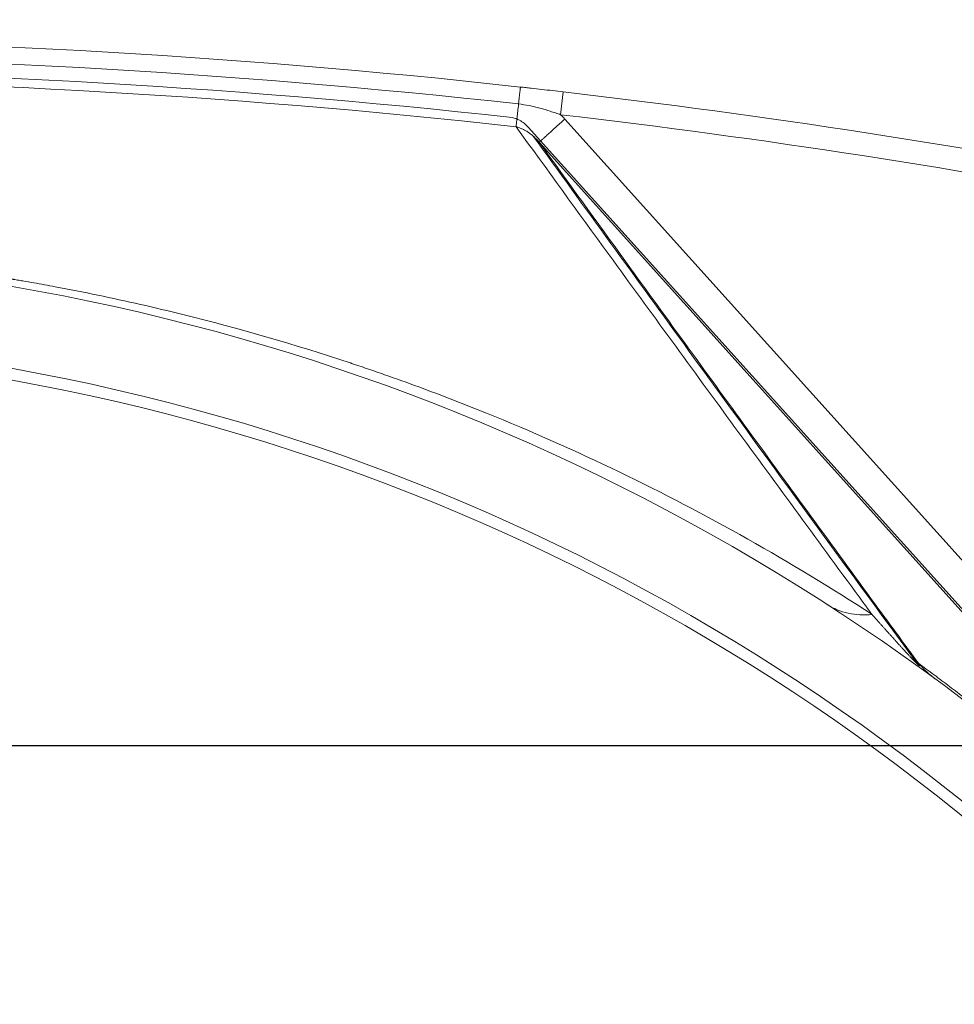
# Model space of a CAD drawing. Header units: millimetres. Extents: x 51337 to 61814, y -21781 to -12277.
# Tile 155 of 256: x 58669 to 58750, y -20756 to -20670. Entities that reach past the tile are written whole.
import ezdxf

# ---------------------------------------------------------------- set-up
doc = ezdxf.new("R2010")
doc.units = ezdxf.units.MM
doc.header["$LTSCALE"] = 0.3175
doc.layers.add('1轮廓实线层', color=7, linetype='Continuous', lineweight=18)
doc.layers.add('7标注层', color=4, linetype='Continuous', lineweight=13)
doc.styles.add('PC_TEXTSTYLE', font='ISOCP.SHX', dxfattribs={"width": 0.707, "bigfont": 'GBCBIG.SHX'})
doc.dimstyles.new('GB_LINEAR', dxfattribs={"dimtxt": 3.5, "dimasz": 3.5, "dimexe": 1, "dimexo": 0, "dimgap": 1.5, "dimtad": 1, "dimdsep": 46, "dimtxsty": 'PC_TEXTSTYLE', "dimcen": 0, "dimclrd": 256, "dimclrt": 3, "dimadec": 0, "dimazin": 2, "dimtp": 0.1, "dimtm": 0.1, "dimtfac": 0.71, "dimtdec": 3, "dimtmove": 0, "dimatfit": 3, "dimfxl": 1, "dimtfill": 1, "dimarcsym": 0})

# ---------------------------------------------------------------- blocks, each defined once
blk = doc.blocks.new('*D67')
at = {"layer": '7标注层', "color": 0, "lineweight": -2, "transparency": 16777216}
for p, q in [((58495.882, -20695.214), (58495.882, -20629.306)), ((58775.882, -20695.214), (58775.882, -20629.306))]:
    blk.add_line(p, q, dxfattribs=at)
at = {"layer": '7标注层', "lineweight": -2, "transparency": 16777216}
blk.add_line((58520.382, -20636.306), (58751.382, -20636.306), dxfattribs=at)
at = {"layer": '7标注层', "lineweight": 18, "transparency": 16777216}
for points in [[(58520.382, -20632.223), (58520.382, -20640.39), (58495.882, -20636.306)], [(58751.382, -20640.39), (58751.382, -20632.223), (58775.882, -20636.306)]]:
    blk.add_solid(points, dxfattribs=at)
at = {"layer": 'Defpoints', "color": 0, "lineweight": 18, "transparency": 16777216}
for p in [(58775.882, -20636.306), (58495.882, -20695.214), (58775.882, -20695.214)]:
    blk.add_point(p, dxfattribs=at)
at = {"layer": '7标注层', "color": 3, "transparency": 16777216, "insert": (58635.882, -20613.556), "char_height": 24.5, "attachment_point": 5, "style": 'PC_TEXTSTYLE', "bg_fill": 3, "box_fill_scale": 1.1, "bg_fill_color": 257, "bg_fill_transparency": 0}
blk.add_mtext('280', dxfattribs=at)
blk = doc.blocks.new('*D68')
at = {"layer": '7标注层', "color": 0, "lineweight": -2, "transparency": 16777216}
for p, q in [((58455.882, -20715.214), (58455.882, -20583.914)), ((58815.882, -20715.214), (58815.882, -20583.914))]:
    blk.add_line(p, q, dxfattribs=at)
at = {"layer": '7标注层', "lineweight": -2, "transparency": 16777216}
blk.add_line((58791.382, -20590.914), (58480.382, -20590.914), dxfattribs=at)
at = {"layer": '7标注层', "lineweight": 18, "transparency": 16777216}
for points in [[(58480.382, -20586.83), (58480.382, -20594.997), (58455.882, -20590.914)], [(58791.382, -20594.997), (58791.382, -20586.83), (58815.882, -20590.914)]]:
    blk.add_solid(points, dxfattribs=at)
at = {"layer": 'Defpoints', "color": 0, "lineweight": 18, "transparency": 16777216}
for p in [(58455.882, -20590.914), (58455.882, -20715.214), (58815.882, -20715.214)]:
    blk.add_point(p, dxfattribs=at)
at = {"layer": '7标注层', "color": 3, "transparency": 16777216, "insert": (58635.882, -20568.164), "char_height": 24.5, "attachment_point": 5, "style": 'PC_TEXTSTYLE', "bg_fill": 3, "box_fill_scale": 1.1, "bg_fill_color": 257, "bg_fill_transparency": 0}
blk.add_mtext('360', dxfattribs=at)
blk = doc.blocks.new('*D71')
at = {"layer": '7标注层', "color": 0, "lineweight": -2, "transparency": 16777216}
for p, q in [((58493.882, -20733.214), (59029.69, -20733.214)), ((58987.263, -20880.714), (59029.69, -20880.714))]:
    blk.add_line(p, q, dxfattribs=at)
at = {"layer": '7标注层', "lineweight": -2, "transparency": 16777216}
blk.add_line((59022.69, -20856.214), (59022.69, -20757.714), dxfattribs=at)
at = {"layer": '7标注层', "lineweight": 18, "transparency": 16777216}
for points in [[(59026.773, -20757.714), (59018.606, -20757.714), (59022.69, -20733.214)], [(59018.606, -20856.214), (59026.773, -20856.214), (59022.69, -20880.714)]]:
    blk.add_solid(points, dxfattribs=at)
at = {"layer": 'Defpoints', "color": 0, "lineweight": 18, "transparency": 16777216}
for p in [(58493.882, -20733.214), (59022.69, -20733.214), (58987.263, -20880.714)]:
    blk.add_point(p, dxfattribs=at)
at = {"layer": '7标注层', "color": 3, "transparency": 16777216, "insert": (58999.94, -20806.964), "char_height": 24.5, "attachment_point": 5, "rotation": 90, "style": 'PC_TEXTSTYLE', "bg_fill": 3, "box_fill_scale": 1.1, "bg_fill_color": 257, "bg_fill_transparency": 0}
blk.add_mtext('147.5', dxfattribs=at)

msp = doc.modelspace()

# ---------------------------------------------------------------- linework, layer by layer
at = {"layer": '1轮廓实线层'}
for p, q in [((58715.66832, -20678.53262), (58715.89868, -20676.54593)), ((58716.03109, -20678.90579), (58762.12866, -20730.10234)), ((58712.85606, -20679.59809), (58760.03095, -20731.99112)), ((58759.90336, -20732.10601), (58713.80578, -20680.90947))]:
    msp.add_line(p, q, dxfattribs=at)
for radius in [183, 182]:
    msp.add_circle((58635.88175, -20880.71372), radius, dxfattribs=at)
for centre, radius, start, end in [((58635.73332, -21367.91379), 696, 83.69406594, 96.30593455), ((58635.73332, -21367.91379), 694.51932, 83.69406594, 96.30593545), ((58635.73332, -21367.91379), 693.29249, 83.72791326, 96.27201972), ((58635.73332, -21367.91379), 692.53554, 83.69406408, 96.30593596), ((58635.73332, -21367.91379), 696, 74.66025907, 83.38598632), ((58635.73332, -21367.91379), 696, 74.66025907, 83.38598632), ((58635.73332, -21367.91379), 694, 74.66025907, 83.38598632), ((58635.88175, -20880.71372), 190, 6.8906438, 353.1093562)]:
    msp.add_arc(centre, radius, start, end, dxfattribs=at)
for points, knots in [([(58712.01742, -20677.5966), (58712.02898, -20677.49197), (58712.04029, -20677.38964), (58712.06209, -20677.19232), (58712.07259, -20677.09733), (58712.09249, -20676.91723), (58712.1019, -20676.83212), (58712.11936, -20676.67404), (58712.12743, -20676.60107), (58712.142, -20676.46922), (58712.1485, -20676.41035), (58712.15978, -20676.30826), (58712.16456, -20676.26504), (58712.17225, -20676.19543), (58712.17517, -20676.16903), (58712.17905, -20676.13388), (58712.18004, -20676.12498), (58712.18005, -20676.12489)], [0, 0, 0, 0, 0.12511165, 0.12511165, 0.2502233, 0.2502233, 0.37533495, 0.37533495, 0.5004466, 0.5004466, 0.62555825, 0.62555825, 0.7506699, 0.7506699, 0.87578155, 0.87578155, 1, 1, 1, 1]), ([(58712.18005, -20676.12488), (58712.33536, -20676.14204), (58712.49057, -20676.15925), (58712.80078, -20676.19374), (58712.95578, -20676.21102), (58713.42058, -20676.26302), (58713.73015, -20676.29786), (58714.34924, -20676.36796), (58714.65875, -20676.40322), (58715.27825, -20676.4742), (58715.58824, -20676.50993), (58715.89868, -20676.54593)], [0, 0, 0, 0, 0.125, 0.125, 0.25, 0.25, 0.5, 0.5, 0.75, 0.75, 1, 1, 1, 1]), ([(58711.79954, -20679.56838), (58711.80926, -20679.48047), (58711.82159, -20679.36888), (58711.85084, -20679.10408), (58711.86777, -20678.95088), (58711.90536, -20678.61069), (58711.92602, -20678.42372), (58711.97001, -20678.02558), (58711.99335, -20677.81443), (58712.01742, -20677.5966)], [0, 0, 0, 0, 0.25, 0.25, 0.5, 0.5, 0.75, 0.75, 1, 1, 1, 1]), ([(58715.66832, -20678.53262), (58715.51943, -20678.48053), (58715.22148, -20678.3775), (58714.9227, -20678.27832), (58714.47355, -20678.13363), (58714.1728, -20678.0426), (58713.56677, -20677.87797), (58713.26149, -20677.80439), (58712.64459, -20677.68112), (58712.33297, -20677.63147), (58712.01743, -20677.5966)], [0, 0, 0, 0, 0.125, 0.25, 0.25, 0.5, 0.5, 0.75, 0.75, 1, 1, 1, 1]), ([(58712.85604, -20679.5981), (58712.64009, -20679.35987), (58712.39091, -20679.16302), (58711.90762, -20678.90401), (58711.69536, -20678.82263), (58711.47557, -20678.77115)], [0, 0, 0, 0, 0.58683108, 0.58683108, 1, 1, 1, 1]), ([(58713.80577, -20680.90946), (58713.8143, -20680.90178), (58713.83609, -20680.88216), (58713.90538, -20680.81977), (58713.95289, -20680.77699), (58714.07196, -20680.66978), (58714.14351, -20680.60535), (58714.30812, -20680.45714), (58714.40118, -20680.37335), (58714.60548, -20680.1894), (58714.71673, -20680.08923), (58714.95347, -20679.87606), (58715.07896, -20679.76307), (58715.33974, -20679.52827), (58715.47501, -20679.40646), (58715.75056, -20679.15836), (58715.89082, -20679.03207), (58716.03108, -20678.90578)], [0, 0, 0, 0, 0.125, 0.125, 0.25, 0.25, 0.375, 0.375, 0.5, 0.5, 0.625, 0.625, 0.75, 0.75, 0.875, 0.875, 1, 1, 1, 1]), ([(58713.80577, -20680.90945), (58713.8017, -20680.90468), (58713.79757, -20680.89985), (58713.78934, -20680.89028), (58713.77699, -20680.87595), (58713.74798, -20680.84269), (58713.68927, -20680.77688), (58713.63776, -20680.72168), (58713.53313, -20680.61291), (58713.46125, -20680.54258), (58713.31303, -20680.40644), (58713.23669, -20680.34063), (58713.07923, -20680.21385), (58712.99811, -20680.15288), (58712.87247, -20680.06542), (58712.82993, -20680.03693), (58712.74385, -20679.98164), (58712.70027, -20679.95479), (58712.56782, -20679.87679), (58712.47726, -20679.82816), (58712.33757, -20679.76094), (58712.29041, -20679.73951), (58712.19517, -20679.69891), (58712.09892, -20679.6605), (58712.0005, -20679.62679), (58711.92581, -20679.60341), (58711.88824, -20679.5922), (58711.84402, -20679.57999), (58711.8218, -20679.57411), (58711.81226, -20679.57163), (58711.80589, -20679.57), (58711.80268, -20679.56918), (58711.79952, -20679.56838)], [0, 0, 0, 0, 0.0078125, 0.0078125, 0.015625, 0.03125, 0.0625, 0.125, 0.125, 0.25, 0.25, 0.375, 0.375, 0.5, 0.5, 0.5625, 0.5625, 0.625, 0.625, 0.75, 0.75, 0.8125, 0.8125, 0.875, 0.9375, 0.9375, 0.96875, 0.984375, 0.9921875, 0.99609375, 0.99609375, 1, 1, 1, 1]), ([(58711.79952, -20679.56838), (58714.475, -20683.25563), (58717.16762, -20686.96085), (58723.48089, -20695.63415), (58727.11574, -20700.61713), (58734.45894, -20710.66019), (58738.16727, -20715.72025), (58742.17283, -20721.17194), (58742.4288, -20721.52026), (58742.68496, -20721.86879)], [0, 0, 0, 0, 0.26682231, 0.26682231, 0.62132074, 0.62132074, 0.97581918, 0.97581918, 1, 1, 1, 1]), ([(58713.29303, -20680.39031), (58717.7578, -20686.56066), (58722.26757, -20692.77754), (58733.33742, -20707.99508), (58739.94995, -20717.04997), (58746.69149, -20726.23824)], [0, 0, 0, 0, 0.41199508, 0.41199508, 1, 1, 1, 1]), ([(58746.70961, -20726.09753), (58745.56442, -20724.53586), (58744.42319, -20722.97836), (58739.55084, -20716.32375), (58735.85693, -20711.26589), (58728.54177, -20701.22686), (58724.92055, -20696.2457), (58718.80743, -20687.81913), (58716.29916, -20684.35644), (58713.80577, -20680.90945)], [0, 0, 0, 0, 0.10124511, 0.10124511, 0.43370053, 0.43370053, 0.76615596, 0.76615596, 1, 1, 1, 1]), ([(58528.50942, -20722.23915), (58532.01771, -20719.93506), (58539.16871, -20715.55963), (58550.26983, -20709.70947), (58557.90058, -20706.29396), (58563.70225, -20703.91731), (58566.62273, -20702.77524), (58570.06264, -20701.52442), (58571.79054, -20700.9195), (58572.65646, -20700.62216), (58573.0899, -20700.47478), (58573.30674, -20700.40141), (58573.4152, -20700.36481), (58573.46943, -20700.34653), (58573.49655, -20700.33739), (58573.51011, -20700.33282), (58573.51689, -20700.33054), (58573.52028, -20700.3294), (58573.52197, -20700.32883), (58573.52282, -20700.32854), (58573.52318, -20700.32842), (58573.52343, -20700.32834), (58573.52352, -20700.32831), (58578.51022, -20698.64937), (58583.5529, -20697.1745), (58593.7278, -20694.63764), (58598.86002, -20693.57564), (58609.19093, -20691.86836), (58614.38962, -20691.22309), (58622.22, -20690.56986), (58624.83551, -20690.40455), (58628.76466, -20690.23546), (58630.7307, -20690.17062), (58633.02651, -20690.12951), (58634.17487, -20690.1176), (58634.74916, -20690.1138), (58635.03633, -20690.11244), (58635.17992, -20690.11189), (58635.25172, -20690.11166), (58635.28762, -20690.11155), (58635.30557, -20690.11149), (58635.31454, -20690.11147), (58635.31903, -20690.11145), (58635.32095, -20690.11145), (58635.32223, -20690.11144), (58635.32285, -20690.11144), (58640.81235, -20690.09578), (58646.29674, -20690.31124), (58657.2295, -20691.20308), (58662.67787, -20691.87947), (58668.09539, -20692.78517), (58668.09595, -20692.78526), (58668.09716, -20692.78546), (58668.09898, -20692.78577), (58668.10323, -20692.78648), (58668.11172, -20692.7879), (58668.12872, -20692.79074), (58668.1627, -20692.79643), (58668.23065, -20692.80782), (58668.36656, -20692.83067), (58668.63832, -20692.87661), (58669.18167, -20692.96947), (58670.26763, -20693.15912), (58672.43657, -20693.55412), (58676.76207, -20694.40683), (58680.44702, -20695.24497), (58687.78296, -20697.06347), (58692.62829, -20698.46545), (58697.41867, -20700.05478), (58697.41887, -20700.05485), (58697.41936, -20700.05501), (58697.42009, -20700.05525), (58697.42179, -20700.05582), (58697.4252, -20700.05695), (58697.43202, -20700.05921), (58697.44565, -20700.06373), (58697.4729, -20700.07278), (58697.52742, -20700.09089), (58697.63643, -20700.12715), (58697.8544, -20700.19983), (58698.29009, -20700.34584), (58699.16051, -20700.64045), (58700.89744, -20701.24003), (58704.35546, -20702.48052), (58707.29157, -20703.6144), (58713.12461, -20705.97552), (58720.79749, -20709.37263), (58731.96222, -20715.20206), (58739.1556, -20719.56821), (58742.68499, -20721.86879)], [0, 0, 0, 0, 0.0625, 0.125, 0.1875, 0.1875, 0.21875, 0.234375, 0.2421875, 0.24609375, 0.24804687, 0.24902344, 0.24951172, 0.24975586, 0.24987793, 0.24993896, 0.24996948, 0.24998474, 0.24999237, 0.24999619, 0.24999809, 0.24999809, 0.25, 0.25, 0.3125, 0.3125, 0.375, 0.375, 0.4375, 0.4375, 0.46875, 0.46875, 0.484375, 0.4921875, 0.49609375, 0.49804687, 0.49902344, 0.49951172, 0.49975586, 0.49987793, 0.49993896, 0.49996948, 0.49998474, 0.49999237, 0.49999237, 0.5, 0.5, 0.5625, 0.5625, 0.625, 0.625, 0.62500763, 0.62500763, 0.62501526, 0.62503052, 0.62506104, 0.62512207, 0.62524414, 0.62548828, 0.62597656, 0.62695312, 0.62890625, 0.6328125, 0.640625, 0.65625, 0.6875, 0.6875, 0.75, 0.75, 0.75000381, 0.75000381, 0.75000763, 0.75001526, 0.75003052, 0.75006104, 0.75012207, 0.75024414, 0.75048828, 0.75097656, 0.75195312, 0.75390625, 0.7578125, 0.765625, 0.78125, 0.8125, 0.8125, 0.875, 0.9375, 1, 1, 1, 1]), ([(58738.80285, -20721.00382), (58739.07374, -20721.17839), (58739.36261, -20721.3303), (58739.97002, -20721.58291), (58740.28854, -20721.68358), (58740.94709, -20721.83031), (58741.2871, -20721.87636), (58741.97932, -20721.91332), (58742.3315, -20721.90424), (58742.68499, -20721.86879)], [0, 0, 0, 0, 0.25, 0.25, 0.5, 0.5, 0.75, 0.75, 1, 1, 1, 1]), ([(58742.68497, -20721.86879), (58742.71673, -20721.9044), (58742.77981, -20721.97512), (58742.87397, -20722.08064), (58742.96693, -20722.18479), (58743.05873, -20722.28759), (58743.14934, -20722.38903), (58743.23877, -20722.48912), (58743.32701, -20722.58784), (58743.41407, -20722.68521), (58743.49994, -20722.7812), (58743.58463, -20722.87584), (58743.66812, -20722.9691), (58743.75042, -20723.06099), (58743.83153, -20723.15151), (58743.91144, -20723.24065), (58743.99016, -20723.32841), (58744.06768, -20723.41479), (58744.14399, -20723.49979), (58744.21911, -20723.5834), (58744.29303, -20723.66563), (58744.36574, -20723.74647), (58744.43725, -20723.82591), (58744.50755, -20723.90396), (58744.57664, -20723.98061), (58744.64453, -20724.05587), (58744.71121, -20724.12972), (58744.82388, -20724.2544), (58744.97829, -20724.42503), (58745.17073, -20724.63715), (58745.34884, -20724.83277), (58745.51256, -20725.01176), (58745.64623, -20725.1569), (58745.75284, -20725.27202), (58745.83541, -20725.36098), (58745.91431, -20725.44572), (58745.98951, -20725.52621), (58746.06102, -20725.60243), (58746.12885, -20725.67439), (58746.19298, -20725.74206), (58746.25343, -20725.80543), (58746.31019, -20725.86448), (58746.36326, -20725.91921), (58746.41094, -20725.96786), (58746.45367, -20726.01097), (58746.49181, -20726.04908), (58746.52787, -20726.08469), (58746.56183, -20726.11781), (58746.59371, -20726.14844), (58746.62349, -20726.17657), (58746.6512, -20726.20222), (58746.67684, -20726.2254), (58746.70044, -20726.24613), (58746.72207, -20726.26446), (58746.74182, -20726.28046), (58746.75973, -20726.2941), (58746.77556, -20726.30516), (58746.78897, -20726.3134), (58746.79992, -20726.31885), (58746.80861, -20726.32169), (58746.81514, -20726.32199), (58746.81958, -20726.3198), (58746.82193, -20726.3151), (58746.82219, -20726.3079), (58746.82036, -20726.2982), (58746.81644, -20726.28597), (58746.81042, -20726.27122), (58746.8023, -20726.25395), (58746.79208, -20726.23414), (58746.77975, -20726.2118), (58746.76532, -20726.18692), (58746.74877, -20726.1595), (58746.73016, -20726.12957), (58746.7166, -20726.10843), (58746.70961, -20726.09755)], [0, 0, 0, 0, 0.02321123, 0.04609887, 0.0686629, 0.09090328, 0.11282, 0.13441302, 0.15568232, 0.17662788, 0.19724967, 0.21754767, 0.23752187, 0.25717223, 0.27649875, 0.29550141, 0.31418018, 0.33253506, 0.35056604, 0.36827309, 0.38565621, 0.40271539, 0.41945063, 0.43586193, 0.45194927, 0.46771266, 0.4831521, 0.49826759, 0.54574351, 0.5895007, 0.6295395, 0.66586084, 0.6984664, 0.71702409, 0.73462766, 0.75127765, 0.76697471, 0.78171965, 0.7955135, 0.80835751, 0.82025333, 0.831203, 0.84120925, 0.85027564, 0.85745802, 0.8640894, 0.87017393, 0.87571698, 0.88072571, 0.88520981, 0.88918286, 0.89266443, 0.89568366, 0.89828531, 0.90053918, 0.9025516, 0.90446952, 0.90646094, 0.90867724, 0.91123009, 0.9141934, 0.91761457, 0.9215244, 0.92594348, 0.93088606, 0.93636232, 0.94237971, 0.94894386, 0.9560591, 0.96372883, 0.97195577, 0.98074213, 0.9900897, 1, 1, 1, 1]), ([(58748.21843, -20727.48033), (58747.94332, -20727.27865), (58747.67853, -20727.06139), (58747.30028, -20726.71472), (58747.17734, -20726.5957), (58746.99804, -20726.41239), (58746.93912, -20726.35048), (58746.82304, -20726.22515), (58746.76591, -20726.16169), (58746.70962, -20726.09755)], [0, 0, 0, 0, 0.5, 0.5, 0.75, 0.75, 0.875, 0.875, 1, 1, 1, 1])]:
    msp.add_open_spline(points, degree=3, knots=knots, dxfattribs=at)
for points, degree in [([(58715.66832, -20678.53262), (58715.79338, -20678.65176), (58715.91433, -20678.77612), (58716.03109, -20678.90579)], 3), ([(58746.70963, -20726.09756), (58752.153, -20730.08814), (58757.31495, -20734.43662)], 2)]:
    msp.add_open_spline(points, degree=degree, dxfattribs=at)

# ---------------------------------------------------------------- next in the draw order: dimensions: what is measured, and where the dimension line sits
at = {"layer": '7标注层'}
dim = msp.add_linear_dim(base=(58775.88175, -20636.30621), p1=(58495.88175, -20695.21372), p2=(58775.88175, -20695.21372), dimstyle='GB_LINEAR', override={"dimscale": 7, "dimgap": 1.5, "dimtad": 1, "dimjust": 0, "dimdec": 2, "dimlfac": 1, "dimse1": 0, "dimse2": 0, "dimsd1": 0, "dimsd2": 0, "dimclrd": 256, "dimclre": 0, "dimtofl": 1}, dxfattribs=at)
dim.commit()
dim.dimension.update_dxf_attribs({"geometry": '*D67', "text_midpoint": (58635.88175, -20613.55621)})
dim = msp.add_linear_dim(base=(59022.68959, -20733.21372), p1=(58987.26274, -20880.71379), p2=(58493.88175, -20733.21372), angle=90, dimstyle='GB_LINEAR', override={"dimscale": 7, "dimgap": 1.5, "dimtad": 1, "dimjust": 0, "dimdec": 2, "dimlfac": 1, "dimse1": 0, "dimse2": 0, "dimsd1": 0, "dimsd2": 0, "dimclrd": 256, "dimclre": 0, "dimtofl": 1}, dxfattribs=at)
dim.commit()
dim.dimension.update_dxf_attribs({"geometry": '*D71', "text_midpoint": (58999.93959, -20806.96375)})

# ---------------------------------------------------------------- next in the draw order: dimensions: what is measured, and where the dimension line sits
dim = msp.add_linear_dim(base=(58455.88175, -20590.91379), p1=(58815.88175, -20715.21372), p2=(58455.88175, -20715.21372), dimstyle='GB_LINEAR', override={"dimscale": 7, "dimgap": 1.5, "dimtad": 1, "dimjust": 0, "dimdec": 2, "dimlfac": 1, "dimse1": 0, "dimse2": 0, "dimsd1": 0, "dimsd2": 0, "dimclrd": 256, "dimclre": 0, "dimtofl": 1}, dxfattribs=at)
dim.commit()
dim.dimension.update_dxf_attribs({"geometry": '*D68', "text_midpoint": (58635.88175, -20568.16379)})

doc.saveas('drawing.dxf')
